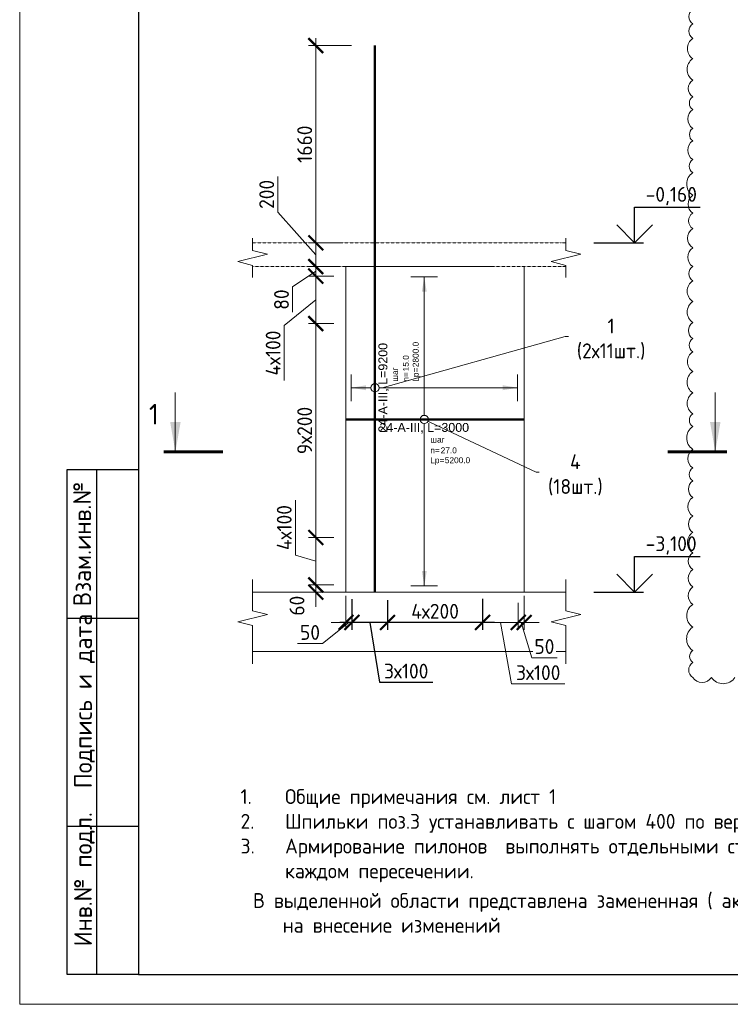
# Model space of a CAD drawing. Header units: millimetres. Extents: x 376598 to 1249954, y -318491 to -22134.
# Tile 114 of 256: x 753952 to 765913, y -317679 to -301105. Entities that reach past the tile are written whole.
import ezdxf
from ezdxf import colors
from ezdxf.entities.mleader import LeaderData, LeaderLine
from ezdxf.enums import TextEntityAlignment as Align
from ezdxf.math import Vec2, Vec3

# ---------------------------------------------------------------- set-up
doc = ezdxf.new("R2010")
doc.units = ezdxf.units.MM
doc.set_wipeout_variables(frame=1)
doc.linetypes.add('01 Штриховая _4 мм_', pattern=[6, 3.5, -2.5])
for name, color, linetype, lineweight in [('AF_Perekritie', 90, 'Continuous', 18), ('AF_Stena', 90, 'Continuous', 18), ('KR_Fundament', 253, 'Continuous', 18), ('АрмСтер', 2, 'Continuous', 50), ('Выноски', 20, 'Continuous', 20), ('подоснова', 151, 'Continuous', 5), ('размер', 1, 'Continuous', 25), ('РАЗМЕРЫ', 1, 'Continuous', 9), ('Текст', 7, 'Continuous', 25), ('ТОНКИЕ', 7, 'Continuous', 9)]:
    doc.layers.add(name, color=color, linetype=linetype, lineweight=lineweight)
doc.layers.add('АрмСтер_атрибуты', color=2, linetype='Continuous', lineweight=0, plot=False)
doc.layers.add('ТОЛСТЫЕ_ОСНОВНЫЕ', color=6, linetype='Continuous')
doc.styles.add('GOST-2.304_Type-B', font='GOST_Common.ttf')
doc.styles.get("Standard").update_dxf_attribs({"font": 'arial.ttf'})
doc.styles.add('style1', font='GOST_Common.ttf', dxfattribs={"height": 500})
doc.styles.add('Аннотативный', font='arial.ttf')
doc.styles.add('ГОСТ', font='GOST_Common.ttf')
doc.dimstyles.new('мой 25', dxfattribs={"dimscale": 100, "dimtxt": 2.5, "dimasz": 2.5, "dimexe": 1.25, "dimexo": 0.625, "dimtad": 1, "dimdec": 0, "dimlfac": 0.5, "dimtxsty": 'GOST-2.304_Type-B', "dimblk": 'ARCHTICK', "dimcen": 2.5, "dimdle": 1.25, "dimaunit": 1, "dimadec": 1, "dimazin": 2, "dimtfac": 1, "dimtdec": 0, "dimtmove": 1, "dimatfit": 3, "dimfxl": 6, "dimfxlon": 1, "dimtfill": 1, "dimlwd": -1, "dimlwe": -1, "dimarcsym": 0})
doc.dimstyles.new('СПДС', dxfattribs={"dimscale": 100, "dimtxt": 2.5, "dimasz": 2.5, "dimexe": 1.25, "dimexo": 0, "dimtad": 1, "dimdec": 0, "dimtxsty": 'GOST-2.304_Type-B', "dimblk": 'ARCHTICK', "dimcen": 2.5, "dimdle": 2, "dimadec": 0, "dimazin": 2, "dimtfac": 0.75, "dimtdec": 0, "dimtmove": 1, "dimatfit": 3, "dimfxl": 1, "dimtolj": 1, "dimarcsym": 1})

# ---------------------------------------------------------------- blocks, each defined once
blk = doc.blocks.new('*U56')
at = {"layer": 'ТОЛСТЫЕ_ОСНОВНЫЕ'}
for p, q in [((8, 5), (8, 90)), ((8, 90), (20, 90)), ((13, 5), (13, 90)), ((8, 65), (20, 65)), ((8, 30), (20, 30)), ((20, 5), (8, 5))]:
    blk.add_line(p, q, dxfattribs=at)
at = {"layer": 'ТОЛСТЫЕ_ОСНОВНЫЕ', "color": 6}
blk.add_lwpolyline([(20, 5), (415, 5), (415, 292), (20, 292)], close=True, dxfattribs=at)
at = {"layer": 'ТОНКИЕ'}
blk.add_lwpolyline([(0, 0), (420, 0), (420, 297), (0, 297)], close=True, dxfattribs=at)
at = {"layer": 'Текст', "style": 'style1'}
for s, p in [('Взам.инв.№', (10.5, 77.5)), ('Подпись и дата', (10.89, 51.06)), ('Инв.№ подл.', (10.89, 21.06))]:
    blk.add_text(s, height=3, rotation=90, dxfattribs=at).set_placement(p, align=Align.MIDDLE)
blk = doc.blocks.new('_None')
blk = doc.blocks.new('_ArchTick')
at = {"color": 0, "linetype": 'ByBlock', "const_width": 0.15}
blk.add_lwpolyline([(-0.5, -0.5), (0.5, 0.5)], dxfattribs=at)
blk = doc.blocks.new('*D505')
at = {"layer": 'DEFPOINTS', "color": 0, "lineweight": 0, "transparency": 16777216}
for p in [(758936, -304860), (759405, -304860), (759405, -305260)]:
    blk.add_point(p, dxfattribs=at)
at = {"layer": 'РАЗМЕРЫ', "color": 0, "linetype": 'Continuous', "transparency": 16777216}
for p, q in [((758298, -304345), (758298, -303745)), ((758936, -305060), (758298, -304345)), ((758936, -305385), (758936, -304735)), ((759342, -304860), (758811, -304860)), ((759342, -305260), (758811, -305260))]:
    blk.add_line(p, q, dxfattribs=at)
at = {"layer": 'РАЗМЕРЫ', "color": 0, "transparency": 16777216, "xscale": 250, "yscale": 250, "zscale": 250}
for p, rotation in [((758936, -304860), 90), ((758936, -305260), 270)]:
    blk.add_blockref('_ArchTick', p, dxfattribs=dict(at, rotation=rotation))
at = {"layer": 'РАЗМЕРЫ', "color": 0, "lineweight": 0, "transparency": 16777216, "insert": (758110, -304045), "char_height": 250, "attachment_point": 5, "rotation": 90, "style": 'GOST-2.304_Type-B', "bg_fill": 3, "box_fill_scale": 1.1, "bg_fill_color": 256, "bg_fill_true_color": 13158600, "bg_fill_transparency": 0}
blk.add_mtext('200', dxfattribs=at)
blk = doc.blocks.new('*D498')
at = {"layer": 'DEFPOINTS', "color": 0, "lineweight": 0, "transparency": 16777216}
for p in [(758936, -301540), (760052, -301540), (759405, -304860)]:
    blk.add_point(p, dxfattribs=at)
at = {"layer": 'РАЗМЕРЫ', "color": 0, "linetype": 'Continuous', "transparency": 16777216}
for p, q in [((758936, -304985), (758936, -301415)), ((759536, -301540), (758811, -301540)), ((759342, -304860), (758811, -304860))]:
    blk.add_line(p, q, dxfattribs=at)
at = {"layer": 'РАЗМЕРЫ', "color": 0, "transparency": 16777216, "xscale": 250, "yscale": 250, "zscale": 250}
for p, rotation in [((758936, -301540), 90), ((758936, -304860), 270)]:
    blk.add_blockref('_ArchTick', p, dxfattribs=dict(at, rotation=rotation))
at = {"layer": 'РАЗМЕРЫ', "color": 0, "lineweight": 0, "transparency": 16777216, "insert": (758749, -303200), "char_height": 250, "attachment_point": 5, "rotation": 90, "style": 'GOST-2.304_Type-B', "bg_fill": 3, "box_fill_scale": 1.1, "bg_fill_color": 256, "bg_fill_true_color": 13158600, "bg_fill_transparency": 0}
blk.add_mtext('1660', dxfattribs=at)
blk = doc.blocks.new('*U32')
at = {"layer": 'РАЗМЕРЫ'}
for p, q in [((112.5, 1200), (-112.5, 1200)), ((112.5, -1400), (-112.5, -1400))]:
    blk.add_line(p, q, dxfattribs=at)
at = {"layer": 'РАЗМЕРЫ', "ltscale": 15}
blk.add_line((0, -1400), (0, 1200), dxfattribs=at)
at = {"layer": 'РАЗМЕРЫ'}
for points in [[(0, 1200), (20.9, 1074.8), (-20.9, 1074.8)], [(0, -1400), (20.9, -1274.8), (-20.9, -1274.8)]]:
    blk.add_solid(points, dxfattribs=at)
at = {"layer": 'АрмСтер_атрибуты', "color": 215, "ltscale": 15, "style": 'Аннотативный'}
for s, p in [('шаг', (51.4, -194.2)), ('n=', (51.4, -285.1)), ('Lр=', (50.2, -367.8))]:
    blk.add_text(s, height=50, dxfattribs=at).set_placement(p)
at = {"layer": 'АрмСтер_атрибуты', "style": 'Аннотативный', "flags": 8}
blk.add_attdef('ПОЗ', (110, 29.6), '', height=75, dxfattribs=at)
at = {"layer": 'АрмСтер_атрибуты', "flags": 9}
for tag, p in [('МАССА', (-1033.5, -10.5)), ('ОБОЗНАЧЕНИЕ', (-1033.5, -124.4))]:
    blk.add_attdef(tag, p, '', height=75, dxfattribs=at)
at = {"layer": 'АрмСтер_атрибуты', "color": 215, "style": 'Аннотативный'}
for tag, p, flags in [('ШАГ', (190.9, -194.2), 10), ('КОЛ', (138, -285.1), 8), ('ШИРИНА', (172.9, -367.8), 8)]:
    blk.add_attdef(tag, p, '', height=50, dxfattribs=dict(at, flags=flags))
at = {"linetype": 'Continuous', "lineweight": 0}
blk.add_wipeout([(35, 0), (28.3, 20.6), (10.8, 33.3), (-10.8, 33.3), (-28.3, 20.6), (-35, 0), (-28.3, -20.6), (-10.8, -33.3), (10.8, -33.3), (28.3, -20.6)], dxfattribs=at)
at = {"color": 0, "linetype": 'ByBlock', "lineweight": -2, "ltscale": 100}
blk.add_line((-657.5, 0), (842.5, 0), dxfattribs=at)
at = {"layer": 'РАЗМЕРЫ'}
blk.add_circle((0, 0), 35, dxfattribs=at)
at = {"layer": 'АрмСтер_атрибуты', "style": 'Аннотативный', "flags": 8}
blk.add_attdef('НАИМЕНОВАНИЕ', text='', height=75, dxfattribs=at).set_placement((0, -29.3), align=Align.TOP_CENTER)
blk = doc.blocks.new('*U33')
at = {"layer": 'РАЗМЕРЫ'}
for p, q in [((112.5, 200), (-112.5, 200)), ((112.5, -1200), (-112.5, -1200))]:
    blk.add_line(p, q, dxfattribs=at)
at = {"layer": 'РАЗМЕРЫ', "ltscale": 15}
blk.add_line((0, -1200), (0, 200), dxfattribs=at)
at = {"layer": 'РАЗМЕРЫ'}
for points in [[(0, 200), (20.9, 74.8), (-20.9, 74.8)], [(0, -1200), (20.9, -1074.8), (-20.9, -1074.8)]]:
    blk.add_solid(points, dxfattribs=at)
at = {"layer": 'АрмСтер_атрибуты', "color": 215, "ltscale": 15, "style": 'Аннотативный'}
for s, p in [('шаг', (51.4, -194.2)), ('n=', (51.4, -285.1)), ('Lр=', (50.2, -367.8))]:
    blk.add_text(s, height=50, dxfattribs=at).set_placement(p)
at = {"layer": 'АрмСтер_атрибуты', "style": 'Аннотативный', "flags": 8}
blk.add_attdef('ПОЗ', (110, 29.6), '', height=75, dxfattribs=at)
at = {"layer": 'АрмСтер_атрибуты', "flags": 9}
for tag, p in [('МАССА', (-2096, -10.5)), ('ОБОЗНАЧЕНИЕ', (-2096, -124.4))]:
    blk.add_attdef(tag, p, '', height=75, dxfattribs=at)
at = {"layer": 'АрмСтер_атрибуты', "color": 215, "style": 'Аннотативный'}
for tag, p, flags in [('ШАГ', (190.9, -194.2), 10), ('КОЛ', (138, -285.1), 8), ('ШИРИНА', (172.9, -367.8), 8)]:
    blk.add_attdef(tag, p, '', height=50, dxfattribs=dict(at, flags=flags))
at = {"linetype": 'Continuous', "lineweight": 0}
blk.add_wipeout([(35, 0), (28.3, 20.6), (10.8, 33.3), (-10.8, 33.3), (-28.3, 20.6), (-35, 0), (-28.3, -20.6), (-10.8, -33.3), (10.8, -33.3), (28.3, -20.6)], dxfattribs=at)
at = {"color": 0, "linetype": 'ByBlock', "lineweight": -2, "ltscale": 100}
blk.add_line((-1720, 0), (2880, 0), dxfattribs=at)
at = {"layer": 'РАЗМЕРЫ'}
blk.add_circle((0, 0), 35, dxfattribs=at)
at = {"layer": 'АрмСтер_атрибуты', "style": 'Аннотативный', "flags": 8}
blk.add_attdef('НАИМЕНОВАНИЕ', text='', height=75, dxfattribs=at).set_placement((0, -29.3), align=Align.TOP_CENTER)
blk = doc.blocks.new('*D494')
at = {"layer": 'DEFPOINTS', "color": 0, "lineweight": 0, "transparency": 16777216}
for p in [(758936, -305260), (759073, -305260), (759302, -305420)]:
    blk.add_point(p, dxfattribs=at)
at = {"layer": 'РАЗМЕРЫ', "color": 0, "linetype": 'Continuous', "transparency": 16777216}
for p, q in [((759011, -305260), (758811, -305260)), ((758936, -305545), (758936, -305135)), ((758936, -305340), (758546, -305604)), ((759239, -305420), (758811, -305420)), ((758546, -305604), (758546, -306029))]:
    blk.add_line(p, q, dxfattribs=at)
at = {"layer": 'РАЗМЕРЫ', "color": 0, "transparency": 16777216, "xscale": 250, "yscale": 250, "zscale": 250}
for p, rotation in [((758936, -305260), 90), ((758936, -305420), 270)]:
    blk.add_blockref('_ArchTick', p, dxfattribs=dict(at, rotation=rotation))
at = {"layer": 'РАЗМЕРЫ', "color": 0, "lineweight": 0, "transparency": 16777216, "insert": (758359, -305816), "char_height": 250, "attachment_point": 5, "rotation": 90, "style": 'GOST-2.304_Type-B', "bg_fill": 3, "box_fill_scale": 1.1, "bg_fill_color": 256, "bg_fill_true_color": 13158600, "bg_fill_transparency": 0}
blk.add_mtext('80', dxfattribs=at)
blk = doc.blocks.new('*D484')
at = {"layer": 'DEFPOINTS', "color": 0, "lineweight": 0, "transparency": 16777216}
for p in [(759302, -309820), (758936, -310620), (759302, -310620)]:
    blk.add_point(p, dxfattribs=at)
at = {"layer": 'РАЗМЕРЫ', "color": 0, "linetype": 'Continuous', "transparency": 16777216}
for p, q in [((758593, -310117), (758593, -309192)), ((758936, -309695), (758936, -310745)), ((759239, -309820), (758811, -309820)), ((758936, -310220), (758593, -310117)), ((759239, -310620), (758811, -310620))]:
    blk.add_line(p, q, dxfattribs=at)
at = {"layer": 'РАЗМЕРЫ', "color": 0, "transparency": 16777216, "xscale": 250, "yscale": 250, "zscale": 250}
for p, rotation in [((758936, -309820), 90), ((758936, -310620), 270)]:
    blk.add_blockref('_ArchTick', p, dxfattribs=dict(at, rotation=rotation))
at = {"layer": 'РАЗМЕРЫ', "color": 0, "lineweight": 0, "transparency": 16777216, "insert": (758405, -309654), "char_height": 250, "attachment_point": 5, "rotation": 90, "style": 'GOST-2.304_Type-B', "bg_fill": 3, "box_fill_scale": 1.1, "bg_fill_color": 256, "bg_fill_true_color": 13158600, "bg_fill_transparency": 0}
blk.add_mtext('4х100', dxfattribs=at)
blk = doc.blocks.new('*D485')
at = {"layer": 'DEFPOINTS', "color": 0, "lineweight": 0, "transparency": 16777216}
for p in [(758936, -306220), (759302, -306220), (759302, -309820)]:
    blk.add_point(p, dxfattribs=at)
at = {"layer": 'РАЗМЕРЫ', "color": 0, "linetype": 'Continuous', "transparency": 16777216}
for p, q in [((758936, -309945), (758936, -306095)), ((759239, -306220), (758811, -306220)), ((759239, -309820), (758811, -309820))]:
    blk.add_line(p, q, dxfattribs=at)
at = {"layer": 'РАЗМЕРЫ', "color": 0, "transparency": 16777216, "xscale": 250, "yscale": 250, "zscale": 250}
for p, rotation in [((758936, -306220), 90), ((758936, -309820), 270)]:
    blk.add_blockref('_ArchTick', p, dxfattribs=dict(at, rotation=rotation))
at = {"layer": 'РАЗМЕРЫ', "color": 0, "lineweight": 0, "transparency": 16777216, "insert": (758749, -308020), "char_height": 250, "attachment_point": 5, "rotation": 90, "style": 'GOST-2.304_Type-B', "bg_fill": 3, "box_fill_scale": 1.1, "bg_fill_color": 256, "bg_fill_true_color": 13158600, "bg_fill_transparency": 0}
blk.add_mtext('9х200', dxfattribs=at)
blk = doc.blocks.new('*D486')
at = {"layer": 'DEFPOINTS', "color": 0, "lineweight": 0, "transparency": 16777216}
for p in [(759302, -305420), (758936, -306220), (759200, -306220)]:
    blk.add_point(p, dxfattribs=at)
at = {"layer": 'РАЗМЕРЫ', "color": 0, "linetype": 'Continuous', "transparency": 16777216}
for p, q in [((758936, -305295), (758936, -306345)), ((759239, -305420), (758811, -305420)), ((758936, -305820), (758405, -306253)), ((758405, -306253), (758405, -307178)), ((759137, -306220), (758811, -306220))]:
    blk.add_line(p, q, dxfattribs=at)
at = {"layer": 'РАЗМЕРЫ', "color": 0, "transparency": 16777216, "xscale": 250, "yscale": 250, "zscale": 250}
for p, rotation in [((758936, -305420), 90), ((758936, -306220), 270)]:
    blk.add_blockref('_ArchTick', p, dxfattribs=dict(at, rotation=rotation))
at = {"layer": 'РАЗМЕРЫ', "color": 0, "lineweight": 0, "transparency": 16777216, "insert": (758218, -306716), "char_height": 250, "attachment_point": 5, "rotation": 90, "style": 'GOST-2.304_Type-B', "bg_fill": 3, "box_fill_scale": 1.1, "bg_fill_color": 256, "bg_fill_true_color": 13158600, "bg_fill_transparency": 0}
blk.add_mtext('4х100', dxfattribs=at)
blk = doc.blocks.new('*D487')
at = {"layer": 'DEFPOINTS', "color": 0, "lineweight": 0, "transparency": 16777216}
for p in [(758936, -310740), (759056, -310740), (759302, -310620)]:
    blk.add_point(p, dxfattribs=at)
at = {"layer": 'РАЗМЕРЫ', "color": 0, "linetype": 'Continuous', "transparency": 16777216}
for p, q in [((758936, -310620), (758936, -310370)), ((759239, -310620), (758811, -310620)), ((758994, -310740), (758811, -310740)), ((758936, -310620), (758936, -310740)), ((758936, -310740), (758936, -310990))]:
    blk.add_line(p, q, dxfattribs=at)
at = {"layer": 'РАЗМЕРЫ', "color": 0, "lineweight": 0, "transparency": 16777216, "insert": (758620, -310969), "char_height": 250, "attachment_point": 5, "rotation": 90, "style": 'GOST-2.304_Type-B', "bg_fill": 3, "box_fill_scale": 1.1, "bg_fill_color": 256, "bg_fill_true_color": 13158600, "bg_fill_transparency": 0}
blk.add_mtext('60', dxfattribs=at)
at = {"layer": 'РАЗМЕРЫ', "color": 0, "transparency": 16777216, "xscale": 250, "yscale": 250, "zscale": 250}
for p, rotation in [((758936, -310620), 270), ((758936, -310740), 90)]:
    blk.add_blockref('_ArchTick', p, dxfattribs=dict(at, rotation=rotation))
blk = doc.blocks.new('*D479')
at = {"layer": 'DEFPOINTS', "color": 0, "lineweight": 0, "transparency": 16777216}
for p in [(762444, -310740), (762344, -310855), (762444, -311250)]:
    blk.add_point(p, dxfattribs=at)
at = {"layer": 'РАЗМЕРЫ', "color": 0, "linetype": 'Continuous', "transparency": 16777216}
for p, q in [((762344, -310918), (762344, -311375)), ((762444, -310802), (762444, -311375)), ((762344, -311250), (762094, -311250)), ((762344, -311250), (762444, -311250)), ((762344, -311250), (762444, -311250)), ((762394, -311250), (762572, -311844)), ((762444, -311250), (762694, -311250)), ((762572, -311844), (762997, -311844))]:
    blk.add_line(p, q, dxfattribs=at)
at = {"layer": 'РАЗМЕРЫ', "color": 0, "transparency": 16777216, "xscale": 250, "yscale": 250, "zscale": 250}
blk.add_blockref('_ArchTick', (762344, -311250), dxfattribs=at)
at = {"layer": 'РАЗМЕРЫ', "color": 0, "transparency": 16777216, "xscale": 250, "yscale": 250, "zscale": 250, "rotation": 180}
blk.add_blockref('_ArchTick', (762444, -311250), dxfattribs=at)
at = {"layer": 'РАЗМЕРЫ', "color": 0, "lineweight": 0, "transparency": 16777216, "insert": (762784, -311656), "char_height": 250, "attachment_point": 5, "style": 'GOST-2.304_Type-B', "bg_fill": 3, "box_fill_scale": 1.1, "bg_fill_color": 256, "bg_fill_true_color": 13158600, "bg_fill_transparency": 0}
blk.add_mtext('50', dxfattribs=at)
blk = doc.blocks.new('*D480')
at = {"layer": 'DEFPOINTS', "color": 0, "lineweight": 0, "transparency": 16777216}
for p in [(759444, -310740), (759544, -310855), (759444, -311250)]:
    blk.add_point(p, dxfattribs=at)
at = {"layer": 'РАЗМЕРЫ', "color": 0, "linetype": 'Continuous', "transparency": 16777216}
for p, q in [((759444, -310802), (759444, -311375)), ((759544, -310918), (759544, -311375)), ((759494, -311250), (759051, -311606)), ((759444, -311250), (759194, -311250)), ((759544, -311250), (759444, -311250)), ((759544, -311250), (759444, -311250)), ((759544, -311250), (759794, -311250)), ((759051, -311606), (758626, -311606))]:
    blk.add_line(p, q, dxfattribs=at)
at = {"layer": 'РАЗМЕРЫ', "color": 0, "transparency": 16777216, "xscale": 250, "yscale": 250, "zscale": 250}
blk.add_blockref('_ArchTick', (759444, -311250), dxfattribs=at)
at = {"layer": 'РАЗМЕРЫ', "color": 0, "transparency": 16777216, "xscale": 250, "yscale": 250, "zscale": 250, "rotation": 180}
blk.add_blockref('_ArchTick', (759544, -311250), dxfattribs=at)
at = {"layer": 'РАЗМЕРЫ', "color": 0, "lineweight": 0, "transparency": 16777216, "insert": (758839, -311419), "char_height": 250, "attachment_point": 5, "style": 'GOST-2.304_Type-B', "bg_fill": 3, "box_fill_scale": 1.1, "bg_fill_color": 256, "bg_fill_true_color": 13158600, "bg_fill_transparency": 0}
blk.add_mtext('50', dxfattribs=at)
blk = doc.blocks.new('*D481')
at = {"layer": 'DEFPOINTS', "color": 0, "lineweight": 0, "transparency": 16777216}
for p in [(761744, -310856, 720), (762344, -310956), (761744, -311251)]:
    blk.add_point(p, dxfattribs=at)
at = {"layer": 'РАЗМЕРЫ', "color": 0, "linetype": 'Continuous', "transparency": 16777216}
for p, q in [((761744, -310952), (761744, -311376)), ((762344, -311018), (762344, -311376)), ((762469, -311251), (761619, -311251)), ((762044, -311251), (762230, -312283)), ((762230, -312283), (763130, -312283))]:
    blk.add_line(p, q, dxfattribs=at)
at = {"layer": 'РАЗМЕРЫ', "color": 0, "transparency": 16777216, "xscale": 250, "yscale": 250, "zscale": 250, "rotation": 180}
blk.add_blockref('_ArchTick', (761744, -311251), dxfattribs=at)
at = {"layer": 'РАЗМЕРЫ', "color": 0, "transparency": 16777216, "xscale": 250, "yscale": 250, "zscale": 250}
blk.add_blockref('_ArchTick', (762344, -311251), dxfattribs=at)
at = {"layer": 'РАЗМЕРЫ', "color": 0, "lineweight": 0, "transparency": 16777216, "insert": (762680, -312096), "char_height": 250, "attachment_point": 5, "style": 'GOST-2.304_Type-B', "bg_fill": 3, "box_fill_scale": 1.1, "bg_fill_color": 256, "bg_fill_true_color": 13158600, "bg_fill_transparency": 0}
blk.add_mtext('3х100', dxfattribs=at)
blk = doc.blocks.new('*D482')
at = {"layer": 'DEFPOINTS', "color": 0, "lineweight": 0, "transparency": 16777216}
for p in [(760144, -310876, 720), (761744, -310856, 720), (760144, -311251)]:
    blk.add_point(p, dxfattribs=at)
at = {"layer": 'размер', "color": 0, "lineweight": -2, "transparency": 16777216}
for p, q in [((760144, -310876), (760144, -311376)), ((761744, -310856), (761744, -311376)), ((761944, -311251), (759944, -311251))]:
    blk.add_line(p, q, dxfattribs=at)
at = {"layer": 'размер', "color": 0, "lineweight": -2, "transparency": 16777216, "xscale": 250, "yscale": 250, "zscale": 250, "rotation": 180}
blk.add_blockref('_ArchTick', (760144, -311251), dxfattribs=at)
at = {"layer": 'размер', "color": 0, "lineweight": -2, "transparency": 16777216, "xscale": 250, "yscale": 250, "zscale": 250}
blk.add_blockref('_ArchTick', (761744, -311251), dxfattribs=at)
at = {"layer": 'размер', "color": 0, "transparency": 16777216, "insert": (760944, -311063), "char_height": 250, "attachment_point": 5, "style": 'GOST-2.304_Type-B'}
blk.add_mtext('\\A1;4х200', dxfattribs=at)
blk = doc.blocks.new('*D483')
at = {"layer": 'DEFPOINTS', "color": 0, "lineweight": 0, "transparency": 16777216}
for p in [(759543, -310857, 720), (760143, -310956), (759543, -311251)]:
    blk.add_point(p, dxfattribs=at)
at = {"layer": 'размер', "color": 0, "lineweight": -2, "transparency": 16777216}
for p, q in [((759543, -310857), (759543, -311376)), ((760143, -310956), (760143, -311376)), ((760343, -311251), (759343, -311251)), ((759843, -311251), (760008, -312258)), ((760008, -312258), (760908, -312258))]:
    blk.add_line(p, q, dxfattribs=at)
at = {"layer": 'размер', "color": 0, "lineweight": -2, "transparency": 16777216, "xscale": 250, "yscale": 250, "zscale": 250, "rotation": 180}
blk.add_blockref('_ArchTick', (759543, -311251), dxfattribs=at)
at = {"layer": 'размер', "color": 0, "lineweight": -2, "transparency": 16777216, "xscale": 250, "yscale": 250, "zscale": 250}
blk.add_blockref('_ArchTick', (760143, -311251), dxfattribs=at)
at = {"layer": 'размер', "color": 0, "transparency": 16777216, "insert": (760458, -312070), "char_height": 250, "attachment_point": 5, "style": 'GOST-2.304_Type-B'}
blk.add_mtext('\\A1;3х100', dxfattribs=at)

msp = doc.modelspace()

# ---------------------------------------------------------------- hatches: boundary and pattern name
at = {"layer": 'Выноски'}
for points in [[(756573, -308377.8), (756661.1, -307877.8), (756484.8, -307877.8)], [(765659.7, -308377.8), (765747.9, -307877.8), (765571.5, -307877.8)]]:
    msp.add_hatch(color=256, dxfattribs=at).paths.add_polyline_path(points, flags=0)

# ---------------------------------------------------------------- linework, layer by layer
for points in [[(764302.8, -304259.8), (765408.1, -304259.8)], [(764302.8, -304859.8), (764302.8, -304259.8)], [(764602.8, -304559.8), (764302.8, -304859.8), (764002.8, -304559.8)], [(763618.3, -304859.8), (764452.8, -304859.8)], [(764302.8, -310139.8), (765408.1, -310139.8)], [(764302.8, -310739.8), (764302.8, -310139.8)], [(764602.8, -310439.8), (764302.8, -310739.8), (764002.8, -310439.8)], [(763618.3, -310739.8), (764452.8, -310739.8)]]:
    msp.add_lwpolyline(points)
at = {"layer": 'AF_Perekritie', "linetype": '01 Штриховая _4 мм_', "lineweight": 9}
for p, q in [((763063.9, -304859.8), (763145.3, -304859.8)), ((763145.3, -305259.8), (763063.9, -305259.8))]:
    msp.add_line(p, q, dxfattribs=at)
at = {"layer": 'AF_Stena', "lineweight": 20}
msp.add_line((762443.8, -310739.8), (762443.8, -305259.8), dxfattribs=at)
for points in [[(763145.3, -304934.8), (763145.3, -304784.8)], [(763145.3, -304934.8), (763145.3, -304989.8)], [(763395.3, -305052.3), (762895.3, -305177.3)], [(763145.3, -304989.8), (763395.3, -305052.3)], [(762895.3, -305177.3), (763145.3, -305239.8)], [(763145.3, -305239.8), (763145.3, -305294.8)], [(763145.3, -305294.8), (763145.3, -305444.8)], [(757873, -310999.4), (757873, -310527.6)], [(763145.3, -310999.4), (763145.3, -310527.6)], [(757873, -310999.4), (757873, -311054.4)], [(757873, -311054.4), (758123, -311116.9)], [(763145.3, -310999.4), (763145.3, -311054.4)], [(763145.3, -311054.4), (763395.3, -311116.9)], [(758123, -311116.9), (757623, -311241.9)], [(757623, -311241.9), (757873, -311304.4)], [(763395.3, -311116.9), (762895.3, -311241.9)], [(762895.3, -311241.9), (763145.3, -311304.4)], [(757873, -311304.4), (757873, -311359.4)], [(757873, -311359.4), (757873, -311945.1)], [(763145.3, -311304.4), (763145.3, -311359.4)], [(763145.3, -311359.4), (763145.3, -311945.1)]]:
    msp.add_lwpolyline(points, dxfattribs=at)
at = {"layer": 'KR_Fundament', "lineweight": 9}
for p, q in [((763145.3, -310739.8), (757873, -310739.8)), ((757873, -311739.8), (763145.3, -311739.8))]:
    msp.add_line(p, q, dxfattribs=at)
at = {"layer": 'Выноски'}
for p, q in [((756569.8, -308377.8), (756569.8, -307377.8)), ((765659.7, -308377.8), (765659.7, -307377.8))]:
    msp.add_line(p, q, dxfattribs=at)
for points in [[(757373, -308377.8, 50, 50, 0), (756373, -308377.8, 50, 50, 0)], [(764859.7, -308377.8, 50, 50, 0), (765859.7, -308377.8, 50, 50, 0)]]:
    msp.add_lwpolyline(points, format="xyseb", dxfattribs=at)
at = {"layer": 'РАЗМЕРЫ', "color": 240, "lineweight": 0, "true_color": 0xed1f24}
msp.add_lwpolyline([(765279.4, -300929.9, 0.5205671), (765279.4, -301174, 0.5205671), (765279.4, -301420, 0.5205671), (765279.4, -301760.7, 0.5205671), (765279.4, -302120.5, 0.5205671), (765279.4, -302401.8, 0.5205671), (765279.4, -302616.6, 0.5205671), (765279.4, -302934.3, 0.5205671), (765279.4, -303141.2, 0.5205671), (765279.4, -303460.6, 0.5205671), (765279.4, -303679.3, 0.5205671), (765279.4, -304060.7, 0.5205671), (765279.4, -304360.5, 0.5205671), (765279.4, -304621, 0.5205671), (765279.4, -304945.1, 0.5205671), (765279.4, -305260.4, 0.5205671), (765279.4, -305498.7, 0.5205671), (765279.4, -305849.8, 0.5205671), (765279.4, -306202.6, 0.5205671), (765279.4, -306472.9, 0.5205671), (765279.4, -306695.8, 0.5205671), (765279.4, -307027.1, 0.5205671), (765279.4, -307387.3, 0.5205671), (765279.4, -307740.2, 0.5205671), (765279.4, -307953.8, 0.5205671), (765279.4, -308337.2, 0.5205671), (765279.4, -308651, 0.5205671), (765279.4, -308868.8, 0.5205671), (765279.4, -309146, 0.5205671), (765279.4, -309459.2, 0.5205671), (765279.4, -309734, 0.5205671), (765279.4, -310078.7, 0.5205671), (765279.4, -310361, 0.5205671), (765279.4, -310654.2, 0.5205671), (765279.4, -310947.4, 0.5205671), (765279.4, -311328.9, 0.5205671), (765279.4, -311722.7, 0.5205671), (765279.4, -311923.8, 0.5205671), (765279.4, -312178.9, 0.5205671), (765596.3, -312178.9, 0.5205671), (765991.5, -312178.9, 0.5205671)], format="xyb", dxfattribs=at)

# ---------------------------------------------------------------- block references
at = {"xscale": 100, "yscale": 100, "zscale": 100}
msp.add_blockref('*U56', (753952.5, -317678.9), dxfattribs=at)

# ---------------------------------------------------------------- texts
at = {"style": 'GOST-2.304_Type-B'}
for s, p in [('-0,160', (764488.7, -304169.8)), ('-3,100', (764488.7, -310049.8))]:
    msp.add_text(s, height=250, dxfattribs=at).set_placement(p)
at = {"ltscale": 100, "insert": (757670.1, -314057.2), "char_height": 250, "width": 17398.124, "attachment_point": 1, "style": 'GOST-2.304_Type-B'}
msp.add_mtext('\\pxi-3,l3,t3,20;1.^IОбщие примечания см. лист 1\\P2.^IШпильки поз.3 устанавливать с шагом 400 по вертикали и с шагом  400 по горизонтали.\\P3.^IАрмирование пилонов  выполнять отдельными стержнями. Арматуру вязать вязальной проволокой в каждом пересечении.', dxfattribs=at)
at = {"layer": 'Выноски', "style": 'GOST-2.304_Type-B'}
msp.add_text('1', height=350, dxfattribs=at).set_placement((756127.7, -307920.7))
at = {"layer": 'Выноски', "color": 240, "true_color": 0xed1f24, "insert": (757879.2, -315806.5, -3100), "char_height": 250, "width": 18219.66, "attachment_point": 1, "style": 'ГОСТ'}
msp.add_mtext('\\pxi-2,l2,sm1;В выделенной области представлена замененная ( актуальная) версия. Содержание изменения см. в листе разрешения на внесение изменений', dxfattribs=at)

# ---------------------------------------------------------------- leaders
at = {"layer": 'подоснова'}
ml = msp.add_multileader_mtext('Standard', dxfattribs=at)
ml.set_content('1 (2х11шт.)', color=256, style='GOST-2.304_Type-B')
ml.set_leader_properties(color=256, linetype='ByLayer', lineweight=15)
ml.set_arrow_properties(name='NONE')
ml.build(insert=Vec2(0, 0))
ml.multileader.update_dxf_attribs({"text_left_attachment_type": 6, "text_right_attachment_type": 6, "dogleg_length": 10, "arrow_head_size": 18})
ctx = ml.context
ctx.base_point, ctx.char_height, ctx.arrow_head_size, ctx.landing_gap_size, ctx.plane_origin = Vec3(763144.1, -306436.6), 250, 18, 20, Vec3(759647.7, -304984.1)
ctx.left_attachment, ctx.right_attachment, ctx.text_align_type = 6, 6, 1
notes = []
notes.append((ctx, [(0, (1, 1, 0), (763134.1, -306436.6), (1, 0), 10, [(0, [(760051.6, -307299.8)], 0, [])])]))
ctx.mtext.insert, ctx.mtext.width, ctx.mtext.alignment, ctx.mtext.flow_direction = Vec3(763906.9, -306136.6), 22.898, 2, 5
ml = msp.add_multileader_mtext('Standard', dxfattribs=at)
ml.set_content('4 (18шт.)', color=256, style='GOST-2.304_Type-B')
ml.set_leader_properties(color=256, linetype='ByLayer', lineweight=15)
ml.set_arrow_properties(name='NONE')
ml.build(insert=Vec2(0, 0))
ml.multileader.update_dxf_attribs({"text_left_attachment_type": 6, "text_right_attachment_type": 6, "dogleg_length": 10, "arrow_head_size": 18})
ctx = ml.context
ctx.base_point, ctx.char_height, ctx.arrow_head_size, ctx.landing_gap_size, ctx.plane_origin = Vec3(762654.7, -308721.2), 250, 18, 20, Vec3(759921.6, -308025.1)
ctx.left_attachment, ctx.right_attachment, ctx.text_align_type = 6, 6, 1
notes.append((ctx, [(0, (1, 1, 0), (762644.7, -308721.2), (1, 0), 10, [(0, [(760762.2, -307834.2)], 0, [])])]))
ctx.mtext.insert, ctx.mtext.width, ctx.mtext.alignment, ctx.mtext.flow_direction = Vec3(763305, -308421.2), 22.898, 2, 5
for ctx, leaders in notes:
    for number, flags, end, landing, length, lines in leaders:
        leader = LeaderData()
        leader.index, (leader.has_last_leader_line, leader.has_dogleg_vector, leader.attachment_direction) = number, flags
        leader.last_leader_point, leader.dogleg_vector, leader.dogleg_length = Vec3(end), Vec3(landing), length
        for number, points, colour, breaks in lines:
            line = LeaderLine()
            line.index, line.vertices, line.color, line.breaks = number, Vec3.list(points), colors.encode_raw_color(colour), breaks
            leader.lines.append(line)
        ctx.leaders.append(leader)

# ---------------------------------------------------------------- next in the draw order: dimensions: what is measured, and where the dimension line sits
at = {"layer": 'РАЗМЕРЫ', "lineweight": 0}
dim = msp.add_linear_dim(base=(758936.3, -304859.8), p1=(759405, -305259.8), p2=(759405, -304859.8), angle=90, dimstyle='мой 25', dxfattribs=at)
dim.commit()
dim.dimension.update_dxf_attribs({"geometry": '*D505', "text_midpoint": (758297.8, -304282.5), "dimtype": 160})
dim = msp.add_linear_dim(base=(758936.3, -310619.8), p1=(759301.6, -309819.8), p2=(759301.6, -310619.8), angle=90, text='4х100', dimstyle='мой 25', dxfattribs=at)
dim.commit()
dim.dimension.update_dxf_attribs({"geometry": '*D484', "text_midpoint": (758405.1, -310054.2)})

# ---------------------------------------------------------------- next in the draw order: linework, layer by layer
at = {"layer": 'AF_Perekritie', "linetype": '01 Штриховая _4 мм_', "lineweight": 9}
msp.add_line((757873, -305259.8), (763063.8, -305259.8), dxfattribs=at)
at = {"layer": 'AF_Stena', "lineweight": 20}
for p, q in [((761943.8, -305259.8), (759443.8, -305259.8)), ((759443.8, -305259.8), (759443.8, -310739.8))]:
    msp.add_line(p, q, dxfattribs=at)
for points in [[(757873, -304934.8), (757873, -304784.8)], [(757873, -304934.8), (757873, -304989.8)], [(758123, -305052.3), (757623, -305177.3)], [(757873, -304989.8), (758123, -305052.3)], [(757623, -305177.3), (757873, -305239.8)], [(757873, -305239.8), (757873, -305294.8)], [(757873, -305294.8), (757873, -305444.8)]]:
    msp.add_lwpolyline(points, dxfattribs=at)

# ---------------------------------------------------------------- next in the draw order: dimensions: what is measured, and where the dimension line sits
at = {"layer": 'РАЗМЕРЫ', "lineweight": 0}
dim = msp.add_linear_dim(base=(758936.3, -301539.8), p1=(759405, -304859.8), p2=(760051.6, -301539.8), angle=90, dimstyle='мой 25', dxfattribs=at)
dim.commit()
dim.dimension.update_dxf_attribs({"geometry": '*D498', "text_midpoint": (758748.8, -303199.8)})
dim = msp.add_linear_dim(base=(758936.3, -310739.8), p1=(759301.6, -310619.8), p2=(759056.3, -310739.8), angle=90, dimstyle='мой 25', dxfattribs=at)
dim.commit()
dim.dimension.update_dxf_attribs({"geometry": '*D487', "text_midpoint": (758807.1, -310968.6), "dimtype": 160})

# ---------------------------------------------------------------- next in the draw order: linework, layer by layer
at = {"layer": 'AF_Perekritie', "linetype": '01 Штриховая _4 мм_', "lineweight": 9}
msp.add_line((763063.8, -304859.8), (757873, -304859.8), dxfattribs=at)

# ---------------------------------------------------------------- next in the draw order: block references
at = {"layer": 'АрмСтер', "ltscale": 15}
ref = msp.add_blockref('*U32', (760762.2, -307834.2), dxfattribs=dict(at, xscale=2, yscale=2, zscale=2))
ref.add_attrib('НАИМЕНОВАНИЕ', '24-A-III, L=3000', dxfattribs={"layer": 'АрмСтер_атрибуты', "height": 150, "style": 'Аннотативный', "flags": 8}).set_placement((760762.2, -307892.8), align=Align.TOP_CENTER)
ref.add_attrib('КОЛ', '27.0', (761038.3, -308404.4), dxfattribs={"layer": 'АрмСтер_атрибуты', "color": 215, "height": 100, "style": 'Аннотативный', "flags": 8})
ref.add_attrib('ШИРИНА', '5200.0', (761107.9, -308569.8), dxfattribs={"layer": 'АрмСтер_атрибуты', "color": 215, "height": 100, "style": 'Аннотативный', "flags": 8})

# ---------------------------------------------------------------- next in the draw order: dimensions: what is measured, and where the dimension line sits
at = {"layer": 'РАЗМЕРЫ', "lineweight": 0}
dim = msp.add_linear_dim(base=(758936.3, -305259.8), p1=(759301.6, -305419.8), p2=(759073.5, -305259.8), angle=90, dimstyle='мой 25', dxfattribs=at)
dim.commit()
dim.dimension.update_dxf_attribs({"geometry": '*D494', "text_midpoint": (758546.5, -305666), "dimtype": 160})

# ---------------------------------------------------------------- next in the draw order: block references
at = {"layer": 'АрмСтер', "ltscale": 15}
ref = msp.add_blockref('*U33', (759931.9, -307299.8), dxfattribs=dict(at, xscale=2, yscale=2, zscale=2, rotation=90))
ref.add_attrib('НАИМЕНОВАНИЕ', '24-A-III, L=9200', dxfattribs={"layer": 'АрмСтер_атрибуты', "height": 150, "rotation": 90, "style": 'Аннотативный', "flags": 8}).set_placement((759990.5, -307299.8), align=Align.TOP_CENTER)
ref.add_attrib('КОЛ', '15.0', (760502.1, -307023.7), dxfattribs={"layer": 'АрмСтер_атрибуты', "color": 215, "height": 100, "rotation": 90, "style": 'Аннотативный', "flags": 8})
ref.add_attrib('ШИРИНА', '2800.0', (760667.5, -306954), dxfattribs={"layer": 'АрмСтер_атрибуты', "color": 215, "height": 100, "rotation": 90, "style": 'Аннотативный', "flags": 8})

# ---------------------------------------------------------------- next in the draw order: dimensions: what is measured, and where the dimension line sits
at = {"layer": 'РАЗМЕРЫ', "lineweight": 0}
dim = msp.add_linear_dim(base=(758936.3, -306219.8), p1=(759301.6, -309819.8), p2=(759301.6, -306219.8), angle=90, text='9х200', dimstyle='мой 25', dxfattribs=at)
dim.commit()
dim.dimension.update_dxf_attribs({"geometry": '*D485', "text_midpoint": (758748.8, -308019.8)})

# ---------------------------------------------------------------- next in the draw order: dimensions: what is measured, and where the dimension line sits
dim = msp.add_linear_dim(base=(758936.3, -306219.8), p1=(759301.6, -305419.8), p2=(759199.5, -306219.8), angle=90, text='4х100', dimstyle='мой 25', dxfattribs=at)
dim.commit()
dim.dimension.update_dxf_attribs({"geometry": '*D486', "text_midpoint": (758405.1, -306315.6), "dimtype": 160})
dim = msp.add_linear_dim(base=(759443.8, -311250.2), p1=(759543.7, -310855.4), p2=(759443.8, -310739.8), dimstyle='мой 25', dxfattribs=at)
dim.commit()
dim.dimension.update_dxf_attribs({"geometry": '*D480', "text_midpoint": (758988.9, -311606.3), "dimtype": 160})
dim = msp.add_linear_dim(base=(762443.8, -311250.2), p1=(762343.8, -310855.4), p2=(762443.8, -310739.8), angle=180, dimstyle='мой 25', dxfattribs=at)
dim.commit()
dim.dimension.update_dxf_attribs({"geometry": '*D479', "text_midpoint": (762634.4, -311656.4)})

# ---------------------------------------------------------------- next in the draw order: dimensions: what is measured, and where the dimension line sits
at = {"layer": 'размер'}
dim = msp.add_linear_dim(base=(759543.2, -311251.1), p1=(760143.3, -310956.2), p2=(759543.2, -310856.9, 720), text='3х100', dimstyle='СПДС', dxfattribs=at)
dim.commit()
dim.dimension.update_dxf_attribs({"geometry": '*D483', "text_midpoint": (760070.4, -312258), "dimtype": 160})
at = {"layer": 'РАЗМЕРЫ', "lineweight": 0}
dim = msp.add_linear_dim(base=(761743.7, -311250.6), p1=(762343.8, -310955.7), p2=(761743.7, -310856.5, 720), text='3х100', dimstyle='мой 25', dxfattribs=at)
dim.commit()
dim.dimension.update_dxf_attribs({"geometry": '*D481', "text_midpoint": (762292.9, -312283.1), "dimtype": 160})

# ---------------------------------------------------------------- next in the draw order: dimensions: what is measured, and where the dimension line sits
at = {"layer": 'размер'}
dim = msp.add_linear_dim(base=(760143.7, -311250.6), p1=(761743.7, -310856.5, 720), p2=(760143.7, -310876, 720), text='4х200', dimstyle='СПДС', dxfattribs=at)
dim.commit()
dim.dimension.update_dxf_attribs({"geometry": '*D482', "text_midpoint": (760943.7, -311063.1)})

doc.saveas('drawing.dxf')
